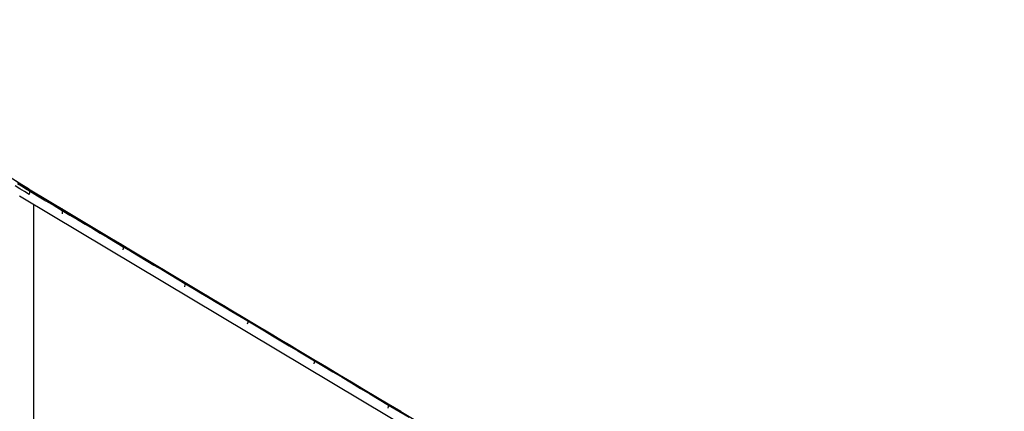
# Model space of a CAD drawing. Extents: x -19 to 1160, y -2382 to -1354.
# Tile 40 of 69: x 652 to 743, y -2014 to -1977. Entities that reach past the tile are written whole.
import ezdxf

# ---------------------------------------------------------------- set-up
doc = ezdxf.new("R2010")
doc.units = 0
doc.layers.add('1', color=7, linetype='CONTINUOUS')

msp = doc.modelspace()

# ---------------------------------------------------------------- linework, layer by layer
at = {"layer": '1', "color": 7}
for p, q in [((652.526, -1993.103, 28.546), (734.335, -2041.974, 28.546)), ((652.526, -1993.103, 28.546), (652.526, -1993.103, 61.477)), ((652.526, -1993.103, 28.546), (734.335, -2041.974, 28.546)), ((652.526, -1993.103, 45.012), (695.878, -2019.001, 45.012)), ((733.885, -2042.864, 27.546), (652.013, -1993.961, 27.546)), ((653.033, -2052.649, 27.546), (653.033, -1994.571, 27.546))]:
    msp.add_line(p, q, dxfattribs=at)
for points in [[(651.617, -1992.542), (651.918, -1992.731), (652.221, -1992.918), (652.526, -1993.103)], [(652.013, -1993.961), (651.701, -1993.772)]]:
    msp.add_lwpolyline(points, dxfattribs=at)
at = {"layer": '1', "color": 7, "extrusion": (0.858481, -0.512845, -6.24689e-10)}
msp.add_lwpolyline([(-1376.396, 28.546), (-1376.403, 28.49), (-1376.41, 28.435), (-1376.42, 28.382), (-1376.425, 28.356), (-1376.431, 28.331), (-1376.437, 28.306), (-1376.443, 28.281), (-1376.45, 28.257), (-1376.458, 28.233), (-1376.465, 28.209), (-1376.474, 28.186), (-1376.482, 28.163), (-1376.491, 28.141), (-1376.5, 28.119), (-1376.51, 28.098), (-1376.52, 28.076), (-1376.531, 28.056), (-1376.542, 28.036), (-1376.553, 28.016), (-1376.565, 27.996), (-1376.577, 27.977), (-1376.59, 27.958), (-1376.603, 27.94), (-1376.616, 27.922), (-1376.63, 27.905), (-1376.644, 27.888), (-1376.659, 27.871), (-1376.674, 27.855), (-1376.689, 27.839), (-1376.705, 27.824), (-1376.721, 27.809), (-1376.738, 27.794), (-1376.755, 27.78), (-1376.772, 27.766), (-1376.79, 27.753), (-1376.809, 27.74), (-1376.827, 27.727), (-1376.846, 27.715), (-1376.866, 27.703), (-1376.886, 27.692), (-1376.906, 27.681), (-1376.927, 27.67), (-1376.948, 27.66), (-1376.969, 27.65), (-1376.991, 27.641), (-1377.013, 27.632), (-1377.036, 27.623), (-1377.059, 27.615), (-1377.083, 27.608), (-1377.107, 27.6), (-1377.131, 27.593), (-1377.156, 27.587), (-1377.181, 27.581), (-1377.206, 27.575), (-1377.232, 27.57), (-1377.285, 27.56), (-1377.34, 27.552), (-1377.396, 27.546)], dxfattribs=at)
at = {"layer": '1', "color": 7, "extrusion": (0.513357, 0.858156, 0.005659)}
msp.add_lwpolyline([(-1688.855, 47.995), (-1687.995, 47.989), (-1687.136, 47.987), (-1686.277, 47.987), (-1685.418, 47.99), (-1684.56, 47.996), (-1683.703, 48.005), (-1682.846, 48.016), (-1681.99, 48.03), (-1681.135, 48.047), (-1680.28, 48.067), (-1679.425, 48.09), (-1678.572, 48.115), (-1677.718, 48.143), (-1676.866, 48.174), (-1676.014, 48.208), (-1675.162, 48.245), (-1674.312, 48.284), (-1673.461, 48.326), (-1672.612, 48.371), (-1671.763, 48.419), (-1670.914, 48.469), (-1670.066, 48.523), (-1669.219, 48.579), (-1668.372, 48.638), (-1667.526, 48.699), (-1666.68, 48.764), (-1665.835, 48.831), (-1664.991, 48.901), (-1664.147, 48.974), (-1663.304, 49.049), (-1662.461, 49.128), (-1661.619, 49.209), (-1660.777, 49.293), (-1659.936, 49.38), (-1659.096, 49.469), (-1658.256, 49.562), (-1657.417, 49.657), (-1656.578, 49.755), (-1655.74, 49.856), (-1654.903, 49.959), (-1654.066, 50.066), (-1653.23, 50.175), (-1652.394, 50.287), (-1651.559, 50.401), (-1650.724, 50.519), (-1649.89, 50.639), (-1649.057, 50.762), (-1648.224, 50.888), (-1647.392, 51.017), (-1646.56, 51.148), (-1645.729, 51.282), (-1644.899, 51.419), (-1644.069, 51.559), (-1643.24, 51.702), (-1642.411, 51.847), (-1641.583, 51.995), (-1640.755, 52.146), (-1639.928, 52.3), (-1639.102, 52.457), (-1638.276, 52.616), (-1637.451, 52.778), (-1636.626, 52.943), (-1635.802, 53.111), (-1634.979, 53.281), (-1634.156, 53.455), (-1633.334, 53.631), (-1632.512, 53.81), (-1631.691, 53.991), (-1630.87, 54.176), (-1630.05, 54.363), (-1629.231, 54.553), (-1628.412, 54.746), (-1627.594, 54.942), (-1626.776, 55.14), (-1625.959, 55.341), (-1625.143, 55.545), (-1624.327, 55.752), (-1623.512, 55.962), (-1622.697, 56.174), (-1621.883, 56.389), (-1621.069, 56.607), (-1620.256, 56.828), (-1619.444, 57.052), (-1618.632, 57.278), (-1617.821, 57.507), (-1617.01, 57.739), (-1616.2, 57.974), (-1615.391, 58.211), (-1614.582, 58.451), (-1613.774, 58.695), (-1612.966, 58.94), (-1612.159, 59.189), (-1611.352, 59.441), (-1610.546, 59.695), (-1609.741, 59.952), (-1608.936, 60.212), (-1608.132, 60.474), (-1607.328, 60.74), (-1606.525, 61.008), (-1605.723, 61.279), (-1604.921, 61.553), (-1604.119, 61.829), (-1603.319, 62.109), (-1602.518, 62.391), (-1601.719, 62.676), (-1600.92, 62.963), (-1600.122, 63.254), (-1599.324, 63.547), (-1598.526, 63.843), (-1597.73, 64.142), (-1596.934, 64.444), (-1596.138, 64.748), (-1595.343, 65.056), (-1594.549, 65.366), (-1593.755, 65.679), (-1592.962, 65.994), (-1592.17, 66.313), (-1591.378, 66.634), (-1590.586, 66.958), (-1589.795, 67.285), (-1589.005, 67.614), (-1588.216, 67.947), (-1587.426, 68.282), (-1586.638, 68.62), (-1585.85, 68.961), (-1585.063, 69.304), (-1584.276, 69.651), (-1583.49, 70)], dxfattribs=at)
at = {"layer": '1', "color": 7, "extrusion": (0.396653, 0.736162, -0.54839)}
msp.add_lwpolyline([(-1516.531, -739.71), (-1517.363, -740.025), (-1518.195, -740.337), (-1519.027, -740.647), (-1519.86, -740.955), (-1520.693, -741.26), (-1521.526, -741.563), (-1522.36, -741.864), (-1523.194, -742.162), (-1524.028, -742.458), (-1524.862, -742.751), (-1525.696, -743.042), (-1526.531, -743.331), (-1527.366, -743.617), (-1528.201, -743.901), (-1529.037, -744.183), (-1529.873, -744.462), (-1530.709, -744.739), (-1531.545, -745.014), (-1532.381, -745.286), (-1533.218, -745.556), (-1534.055, -745.823), (-1534.892, -746.088), (-1535.73, -746.351), (-1536.567, -746.611), (-1537.405, -746.869), (-1538.244, -747.125), (-1539.082, -747.378), (-1539.921, -747.629), (-1540.76, -747.878), (-1541.599, -748.124), (-1542.438, -748.368), (-1543.278, -748.609), (-1544.118, -748.848), (-1544.958, -749.085), (-1545.799, -749.319), (-1546.639, -749.551), (-1547.48, -749.781), (-1548.321, -750.008), (-1549.163, -750.233), (-1550.005, -750.456), (-1550.846, -750.676), (-1551.689, -750.894), (-1552.531, -751.109), (-1553.374, -751.322), (-1554.217, -751.533), (-1555.06, -751.741), (-1555.903, -751.947), (-1556.747, -752.151), (-1557.591, -752.352), (-1558.435, -752.551), (-1559.279, -752.747), (-1560.124, -752.942), (-1560.969, -753.133), (-1561.814, -753.323), (-1562.659, -753.51), (-1563.505, -753.695), (-1564.351, -753.877), (-1565.197, -754.057), (-1566.043, -754.235), (-1566.89, -754.41), (-1567.737, -754.583), (-1568.584, -754.753), (-1569.431, -754.921), (-1570.279, -755.087), (-1571.127, -755.251), (-1571.975, -755.412), (-1572.823, -755.57), (-1573.672, -755.727), (-1574.521, -755.881), (-1575.37, -756.032), (-1576.219, -756.182), (-1577.069, -756.328), (-1577.919, -756.473), (-1578.769, -756.615), (-1579.619, -756.755), (-1580.47, -756.892), (-1581.32, -757.027), (-1582.172, -757.16), (-1583.023, -757.29), (-1583.874, -757.418), (-1584.726, -757.544), (-1585.578, -757.667), (-1586.431, -757.788), (-1587.283, -757.907), (-1588.136, -758.023), (-1588.989, -758.136), (-1589.842, -758.248), (-1590.696, -758.357), (-1591.55, -758.464), (-1592.404, -758.568), (-1593.258, -758.67), (-1594.113, -758.769), (-1594.967, -758.867), (-1595.822, -758.962), (-1596.678, -759.054), (-1597.533, -759.144), (-1598.389, -759.232), (-1599.245, -759.317), (-1600.101, -759.4), (-1600.958, -759.481), (-1601.815, -759.559), (-1602.672, -759.635), (-1603.529, -759.709), (-1604.386, -759.78), (-1605.244, -759.849), (-1606.102, -759.916), (-1606.96, -759.98), (-1607.819, -760.041), (-1608.678, -760.101), (-1609.537, -760.158), (-1610.396, -760.213), (-1611.255, -760.265), (-1612.115, -760.315), (-1612.975, -760.362), (-1613.835, -760.408), (-1614.696, -760.45), (-1615.557, -760.491), (-1616.418, -760.529), (-1617.279, -760.565), (-1618.14, -760.598), (-1619.002, -760.629), (-1619.864, -760.658), (-1620.726, -760.684), (-1621.589, -760.708), (-1622.451, -760.73), (-1623.314, -760.749), (-1624.177, -760.766), (-1625.041, -760.78)], dxfattribs=at)
at = {"layer": '1', "color": 7}
for points in [[(651.502, -1992.602, 62.453), (651.873, -1992.835, 62.265), (652.247, -1993.063, 62.075), (652.621, -1993.288, 61.882)], [(652.593, -1993.617, 62.215), (652.152, -1993.352, 62.438), (651.718, -1993.085, 62.656), (651.291, -1992.816, 62.869)], [(652.526, -1993.103, 61.477), (656.06, -1995.214, 59.77), (657.749, -1996.224, 58.956), (659.402, -1997.211, 58.166), (660.218, -1997.698, 57.779), (661.029, -1998.183, 57.396), (661.836, -1998.665, 57.019), (662.64, -1999.146, 56.645), (663.444, -1999.626, 56.275), (664.248, -2000.106, 55.909), (665.054, -2000.587, 55.547), (665.862, -2001.07, 55.187), (666.893, -2001.686, 54.735)], [(652.623, -1993.298, 61.898), (653.384, -1993.75, 61.509), (654.146, -1994.203, 61.122), (654.908, -1994.656, 60.738), (655.672, -1995.11, 60.357), (656.375, -1995.528, 60.009), (657.08, -1995.947, 59.663), (657.785, -1996.366, 59.32), (658.49, -1996.786, 58.979), (659.197, -1997.207, 58.64), (659.905, -1997.628, 58.304), (660.613, -1998.049, 57.971), (661.322, -1998.472, 57.641), (662.034, -1998.896, 57.312), (662.747, -1999.32, 56.986), (663.461, -1999.746, 56.662), (664.176, -2000.172, 56.342), (664.892, -2000.598, 56.024), (665.609, -2001.025, 55.71), (666.326, -2001.453, 55.398), (667.045, -2001.882, 55.089), (667.771, -2002.314, 54.78), (668.497, -2002.748, 54.474), (669.225, -2003.182, 54.172), (669.954, -2003.617, 53.872), (670.684, -2004.052, 53.576), (671.414, -2004.488, 53.282), (672.145, -2004.924, 52.992), (672.878, -2005.361, 52.705), (673.648, -2005.821, 52.406), (674.418, -2006.281, 52.112), (675.19, -2006.741, 51.82), (675.963, -2007.203, 51.532), (676.736, -2007.665, 51.248), (677.511, -2008.127, 50.967), (678.286, -2008.59, 50.69), (679.063, -2009.054, 50.416), (679.918, -2009.565, 50.119), (680.775, -2010.076, 49.825), (681.633, -2010.589, 49.536), (682.492, -2011.102, 49.252), (683.352, -2011.615, 48.971), (684.213, -2012.129, 48.695), (685.074, -2012.644, 48.423), (685.937, -2013.16, 48.155), (686.891, -2013.729, 47.864), (687.845, -2014.299, 47.578)], [(679.008, -2008.924, 50.038), (679.666, -2009.317, 49.813), (680.335, -2009.716, 49.587), (681.404, -2010.355, 49.231), (682.498, -2011.009, 48.874), (683.614, -2011.675, 48.516), (684.75, -2012.354, 48.158), (685.905, -2013.044, 47.802), (687.075, -2013.743, 47.447)]]:
    msp.add_polyline3d(points, dxfattribs=at)
at = {"layer": '1', "color": 7, "extrusion": (0, 0, -1)}
msp.add_arc((-675.604, -1954.471, -47.57), 45, 300.85353, 329.36337, dxfattribs=at)
at = {"layer": '1', "color": 7, "extrusion": (-0.554646, -0.237047, -0.797607)}
msp.add_arc((2060.34, 151.948, 61.504), 42.561, 47.34647, 67.20014, dxfattribs=at)
at = {"layer": '1', "color": 7, "extrusion": (0.787068, -0.470184, -0.399313)}
msp.add_arc((-1377.447, 688.184, 1426.159), 1.051, 1.3899, 52.21436, dxfattribs=at)
at = {"layer": '1', "color": 7, "extrusion": (0.790801, -0.472414, -0.389176)}
msp.add_arc((-1377.453, 672.386, 1437.535), 1.058, 4.09036, 50.88357, dxfattribs=at)
at = {"layer": '1', "color": 7, "extrusion": (0.798363, -0.476931, -0.367633)}
msp.add_arc((-1377.454, 638.665, 1459.918), 1.058, 3.73009, 49.50406, dxfattribs=at)
at = {"layer": '1', "color": 7, "extrusion": (-0.512808, -0.858503, 0.000172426)}
msp.add_arc((1671.804, 249.647, 1376.475), 208.283, 249.5437, 253.63616, dxfattribs=at)
at = {"layer": '1', "color": 7, "extrusion": (0.806359, -0.481708, -0.343135)}
msp.add_arc((-1377.452, 600.094, 1483.298), 1.055, 0.80653, 48.96598, dxfattribs=at)
at = {"layer": '1', "color": 7, "extrusion": (0.814331, -0.486471, -0.316562)}
msp.add_arc((-1377.45, 558.006, 1506.81), 1.053, 359.71482, 48.7357, dxfattribs=at)
at = {"layer": '1', "color": 7, "extrusion": (0.822194, -0.491168, -0.287664)}
msp.add_arc((-1377.452, 511.96, 1530.602), 1.055, 0.92757, 48.37465, dxfattribs=at)
at = {"layer": '1', "color": 7, "extrusion": (0.829993, -0.495827, -0.255477)}
msp.add_arc((-1377.454, 460.351, 1555.198), 1.057, 2.54517, 47.94459, dxfattribs=at)

doc.saveas('drawing.dxf')
